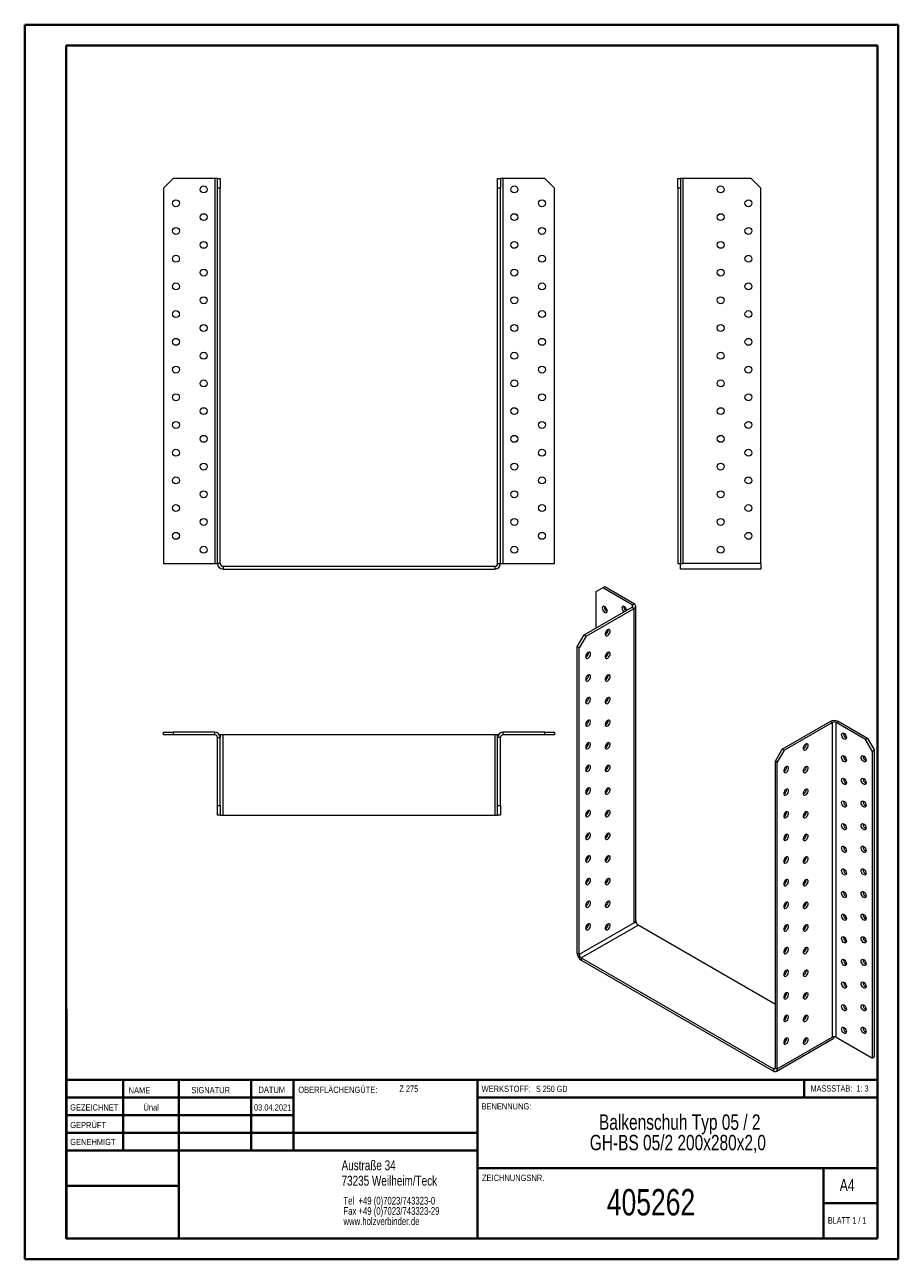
# Model space of a CAD drawing. Header units: millimetres. Extents: x 0 to 210, y 0 to 297.
import ezdxf

# ---------------------------------------------------------------- set-up
doc = ezdxf.new("R2010")
doc.units = ezdxf.units.MM
doc.styles.add('SLDTEXTSTYLE0', font='TXT', dxfattribs={"width": 0.75})
doc.styles.add('SLDTEXTSTYLE1', font='TXT', dxfattribs={"width": 0.681818})
doc.styles.add('SLDTEXTSTYLE2', font='TXT', dxfattribs={"width": 0.7})
doc.styles.add('SLDTEXTSTYLE3', font='TXT', dxfattribs={"width": 0.6875})

# ---------------------------------------------------------------- blocks, each defined once
blk = doc.blocks.new('SW_NOTE_0')
at = {"color": 0, "linetype": 'Continuous', "lineweight": 0, "char_height": 1.8521, "attachment_point": 1, "style": 'SLDTEXTSTYLE0'}
for s, insert in [('Tel  +49 (0)7023/743323-0', (0, 2.39)), ('Fax +49 (0)7023/743323-29', (0, -0.08)), ('www.holzverbinder.de', (0, -2.55))]:
    blk.add_mtext(s, dxfattribs=dict(at, insert=insert))
blk = doc.blocks.new('SW_NOTE_1')
at = {"color": 0, "linetype": 'Continuous', "lineweight": 0, "char_height": 3.7042, "attachment_point": 2, "style": 'SLDTEXTSTYLE0'}
for s, insert in [('Balkenschuh Typ 05 / 2', (26.74, 4.77)), ('GH-BS 05/2 200x280x2,0', (26.29, -0.16))]:
    blk.add_mtext(s, dxfattribs=dict(at, insert=insert))

msp = doc.modelspace()

# ---------------------------------------------------------------- linework, layer by layer
at = {"color": 7, "linetype": 'Continuous', "lineweight": 40}
for p, q in [((0.08, 0.21), (0.08, 297.21)), ((0.08, 297.21), (210.08, 297.21)), ((210.08, 0.21), (210.08, 297.21)), ((210.08, 292.21), (210.08, 297.21)), ((10.08, 292.21), (205.08, 292.21)), ((10.08, 5.21), (10.08, 292.21)), ((205.08, 5.21), (205.08, 292.21)), ((10.11, 60.37), (10.11, 5.12)), ((205.08, 43.37), (10.11, 43.37)), ((23.71, 43.37), (23.71, 26.37)), ((37.1, 43.37), (37.1, 5.12)), ((54.51, 43.37), (54.51, 26.37)), ((64.71, 26.37), (64.71, 43.37)), ((108.91, 43.37), (108.91, 5.12)), ((187.47, 39.12), (187.47, 43.37)), ((64.71, 39.1), (10.11, 39.1)), ((205.08, 39.12), (108.91, 39.12)), ((64.71, 34.87), (10.11, 34.87)), ((108.91, 30.62), (10.11, 30.62)), ((108.91, 26.37), (10.11, 26.37)), ((108.91, 22.12), (205.08, 22.12)), ((192.08, 5.21), (192.08, 22.21)), ((37.1, 17.87), (10.11, 17.87)), ((10.11, 13.71), (10.08, 13.71)), ((205.08, 13.71), (192.08, 13.71)), ((10.11, 9.46), (10.08, 9.46)), ((10.08, 5.21), (205.08, 5.21)), ((205.08, 5.21), (180.99, 5.21)), ((0.08, 0.21), (210.08, 0.21))]:
    msp.add_line(p, q, dxfattribs=at)
at = {"color": 7, "linetype": 'Continuous', "lineweight": 15}
for p, q in [((35.76, 260.25), (33.43, 257.92)), ((45.76, 260.25), (35.76, 260.25)), ((45.76, 260.25), (45.76, 167.59)), ((46.43, 260.25), (45.76, 260.25)), ((46.43, 260.25), (47.1, 260.25)), ((46.43, 257.92), (46.43, 260.25)), ((47.1, 260.25), (47.1, 257.92)), ((113.76, 260.25), (114.43, 260.25)), ((113.76, 257.92), (113.76, 260.25)), ((114.43, 260.25), (114.43, 257.92)), ((115.1, 260.25), (114.43, 260.25)), ((115.1, 167.59), (115.1, 260.25)), ((125.1, 260.25), (115.1, 260.25)), ((127.43, 257.92), (125.1, 260.25)), ((157.06, 260.25), (157.73, 260.25)), ((157.06, 257.92), (157.06, 260.25)), ((157.73, 260.25), (157.73, 257.92)), ((158.39, 260.25), (157.73, 260.25)), ((158.39, 167.59), (158.39, 260.25)), ((174.73, 260.25), (158.39, 260.25)), ((177.06, 257.92), (174.73, 260.25)), ((33.43, 257.92), (33.43, 167.59)), ((46.43, 167.59), (46.43, 257.92)), ((47.1, 257.92), (46.43, 257.92)), ((47.1, 167.59), (47.1, 257.92)), ((113.76, 167.59), (113.76, 257.92)), ((114.43, 257.92), (113.76, 257.92)), ((114.43, 167.59), (114.43, 257.92)), ((127.43, 167.59), (127.43, 257.92)), ((157.73, 257.92), (157.06, 257.92)), ((157.06, 257.92), (157.06, 167.59)), ((157.73, 257.92), (157.73, 167.59)), ((177.06, 167.59), (177.06, 257.92)), ((33.43, 167.59), (45.76, 167.59)), ((45.76, 167.59), (46.43, 167.59)), ((47.1, 167.59), (46.43, 167.59)), ((47.76, 166.92), (47.76, 166.25)), ((47.76, 166.92), (113.1, 166.92)), ((113.1, 166.92), (113.1, 166.25)), ((113.76, 167.59), (114.43, 167.59)), ((114.43, 167.59), (115.1, 167.59)), ((115.1, 167.59), (127.43, 167.59)), ((157.06, 167.59), (157.73, 167.59)), ((157.73, 167.59), (158.39, 167.59)), ((157.73, 166.25), (157.73, 167.59)), ((177.06, 167.59), (158.39, 167.59)), ((177.06, 167.59), (177.06, 166.25)), ((47.76, 166.25), (113.1, 166.25)), ((177.06, 166.25), (157.73, 166.25)), ((139.04, 161.71), (137.39, 160.76)), ((137.39, 160.76), (137.39, 152.05)), ((139.52, 161.98), (139.04, 161.71)), ((146.12, 157.63), (139.04, 161.71)), ((146.59, 157.9), (139.52, 161.98)), ((146.12, 157.63), (146.59, 157.9)), ((146.12, 157.63), (146.12, 157.08)), ((134.57, 150.42), (146.12, 157.08)), ((135.04, 150.14), (146.59, 156.81)), ((146.12, 157.08), (146.59, 156.81)), ((146.59, 81.15), (146.59, 156.81)), ((146.98, 81.69), (146.98, 157.36)), ((132.92, 147.56), (134.57, 150.42)), ((135.04, 150.14), (133.39, 147.29)), ((134.57, 150.42), (135.04, 150.14)), ((133.39, 147.29), (132.92, 147.56)), ((132.92, 73.8), (132.92, 147.56)), ((133.39, 73.53), (133.39, 147.29)), ((182.18, 122.93), (193.73, 129.6)), ((182.65, 122.66), (194.2, 129.33)), ((194.2, 129.33), (193.73, 129.6)), ((194.2, 129.33), (194.2, 53.66)), ((195.14, 129.33), (195.61, 129.6)), ((195.14, 53.66), (195.14, 129.33)), ((202.21, 125.24), (195.14, 129.33)), ((202.68, 125.52), (195.61, 129.6)), ((33.43, 126.37), (33.43, 127.04)), ((33.43, 127.04), (35.76, 127.04)), ((35.76, 126.37), (33.43, 126.37)), ((35.76, 127.04), (35.76, 126.37)), ((45.76, 127.04), (35.76, 127.04)), ((45.76, 126.37), (35.76, 126.37)), ((45.76, 126.37), (45.76, 127.04)), ((46.43, 125.71), (47.1, 125.71)), ((46.43, 109.37), (46.43, 125.71)), ((47.1, 126.37), (46.92, 126.37)), ((47.1, 126.37), (47.1, 125.71)), ((47.76, 126.37), (47.1, 126.37)), ((47.1, 109.37), (47.1, 125.71)), ((47.76, 107.04), (47.76, 126.37)), ((113.1, 126.37), (47.76, 126.37)), ((113.76, 126.37), (113.1, 126.37)), ((113.1, 126.37), (113.1, 107.04)), ((113.76, 126.37), (113.94, 126.37)), ((113.76, 125.71), (113.76, 126.37)), ((114.43, 125.71), (113.76, 125.71)), ((113.76, 109.37), (113.76, 125.71)), ((114.43, 109.37), (114.43, 125.71)), ((115.1, 126.37), (115.1, 127.04)), ((125.1, 127.04), (115.1, 127.04)), ((125.1, 126.37), (115.1, 126.37)), ((125.1, 126.37), (125.1, 127.04)), ((125.1, 127.04), (127.43, 127.04)), ((127.43, 126.37), (125.1, 126.37)), ((127.43, 127.04), (127.43, 126.37)), ((196.91, 126.67), (196.92, 126.79)), ((202.21, 125.24), (202.68, 125.52)), ((203.86, 122.39), (202.21, 125.24)), ((202.68, 125.52), (204.33, 122.66)), ((180.53, 120.07), (182.18, 122.93)), ((182.65, 122.66), (181, 119.8)), ((182.18, 122.93), (182.65, 122.66)), ((204.33, 122.66), (203.86, 122.39)), ((203.86, 48.62), (203.86, 122.39)), ((204.33, 48.9), (204.33, 122.66)), ((181, 119.8), (180.53, 120.07)), ((180.53, 46.31), (180.53, 120.07)), ((181, 46.04), (181, 119.8)), ((196.91, 121.23), (196.92, 121.35)), ((201.62, 121.23), (201.63, 121.35)), ((196.91, 115.78), (196.92, 115.9)), ((201.62, 115.79), (201.63, 115.9)), ((196.91, 110.34), (196.92, 110.46)), ((201.62, 110.34), (201.63, 110.46)), ((46.43, 109.37), (47.1, 109.37)), ((46.43, 107.04), (46.43, 109.37)), ((47.1, 107.04), (46.43, 107.04)), ((47.1, 109.37), (47.1, 107.04)), ((47.1, 107.04), (47.76, 107.04)), ((47.76, 107.04), (113.1, 107.04)), ((113.1, 107.04), (113.76, 107.04)), ((113.76, 109.37), (114.43, 109.37)), ((113.76, 107.04), (113.76, 109.37)), ((114.43, 107.04), (113.76, 107.04)), ((114.43, 109.37), (114.43, 107.04)), ((196.91, 104.9), (196.92, 105.02)), ((201.62, 104.9), (201.63, 105.02)), ((196.91, 99.45), (196.92, 99.57)), ((201.62, 99.45), (201.63, 99.57)), ((196.91, 94.01), (196.92, 94.13)), ((201.62, 94.01), (201.63, 94.13)), ((196.91, 88.57), (196.92, 88.69)), ((201.62, 88.57), (201.63, 88.69)), ((139.71, 85.66), (140.03, 85.47)), ((196.91, 83.12), (196.92, 83.24)), ((201.62, 83.12), (201.63, 83.24)), ((146.59, 81.15), (133.39, 73.53)), ((133.86, 72.71), (147.53, 80.6)), ((147.06, 81.42), (146.59, 81.15)), ((147.06, 81.42), (146.93, 81.49)), ((180.53, 61.55), (147.53, 80.6)), ((196.91, 77.68), (196.92, 77.8)), ((201.62, 77.68), (201.63, 77.8)), ((133.39, 73.53), (132.92, 73.8)), ((133.86, 72.71), (180.06, 46.04)), ((133.86, 72.71), (133.86, 72.16)), ((133.86, 72.16), (180.06, 45.5)), ((196.91, 72.24), (196.92, 72.35)), ((201.62, 72.24), (201.63, 72.36)), ((196.91, 66.79), (196.92, 66.91)), ((201.62, 66.79), (201.63, 66.91)), ((196.91, 61.35), (196.92, 61.47)), ((201.62, 61.35), (201.63, 61.47)), ((181, 46.04), (194.2, 53.66)), ((195.14, 53.66), (203.86, 48.62)), ((196.91, 55.9), (196.92, 56.02)), ((201.62, 55.91), (201.63, 56.02)), ((180.72, 45.43), (194.39, 53.32)), ((204.33, 48.9), (203.86, 48.62)), ((180.53, 46.31), (180.06, 46.04)), ((180.06, 46.04), (180.06, 45.5)), ((180.53, 46.31), (181, 46.04))]:
    msp.add_line(p, q, dxfattribs=at)
at = {"color": 7, "linetype": 'Continuous', "lineweight": 0}
for p, q in [((64.71, 39.12), (10.11, 39.12)), ((23.71, 5.21), (23.71, 5.12)), ((54.51, 5.21), (54.51, 5.12))]:
    msp.add_line(p, q, dxfattribs=at)
at = {"color": 7, "linetype": 'Continuous', "lineweight": 15, "flags": 128}
for points in [[(140.11, 156.2), (140.07, 156.45), (139.97, 156.72), (139.81, 156.96), (139.62, 157.15), (139.41, 157.27), (139.22, 157.3), (139.06, 157.24), (138.96, 157.09), (138.93, 156.88), (138.96, 156.63), (139.06, 156.36), (139.22, 156.12), (139.41, 155.93), (139.62, 155.81), (139.81, 155.78), (139.97, 155.84), (140.07, 155.99), (140.11, 156.2)], [(144.81, 156.33), (144.78, 156.45), (144.68, 156.72), (144.52, 156.96), (144.33, 157.15), (144.13, 157.27), (143.94, 157.3), (143.78, 157.24), (143.68, 157.09), (143.64, 156.88), (143.68, 156.63), (143.78, 156.36), (143.94, 156.12), (144.12, 155.93)], [(140.22, 151.64), (140.02, 151.48), (139.84, 151.26), (139.71, 151.01), (139.64, 150.74), (139.64, 150.51), (139.71, 150.33), (139.84, 150.22), (140.02, 150.2), (140.22, 150.28), (140.42, 150.44), (140.6, 150.66), (140.73, 150.91), (140.8, 151.18), (140.8, 151.41), (140.73, 151.59), (140.6, 151.7), (140.42, 151.72), (140.22, 151.64)], [(135.51, 146.2), (135.31, 146.04), (135.13, 145.82), (135, 145.56), (134.93, 145.3), (134.93, 145.06), (135, 144.88), (135.13, 144.78), (135.31, 144.76), (135.51, 144.84), (135.71, 144.99), (135.89, 145.21), (136.02, 145.47), (136.09, 145.73), (136.09, 145.97), (136.02, 146.15), (135.89, 146.26), (135.71, 146.27), (135.51, 146.2)], [(140.22, 146.2), (140.02, 146.04), (139.84, 145.82), (139.71, 145.56), (139.64, 145.3), (139.64, 145.06), (139.71, 144.88), (139.84, 144.78), (140.02, 144.76), (140.22, 144.84), (140.42, 144.99), (140.6, 145.21), (140.73, 145.47), (140.8, 145.73), (140.8, 145.97), (140.73, 146.15), (140.6, 146.26), (140.42, 146.27), (140.22, 146.2)], [(135.51, 140.75), (135.31, 140.6), (135.13, 140.38), (135, 140.12), (134.93, 139.86), (134.93, 139.62), (135, 139.44), (135.13, 139.33), (135.31, 139.32), (135.51, 139.39), (135.71, 139.55), (135.89, 139.77), (136.02, 140.03), (136.09, 140.29), (136.09, 140.53), (136.02, 140.71), (135.89, 140.81), (135.71, 140.83), (135.51, 140.75)], [(140.22, 140.75), (140.02, 140.6), (139.84, 140.38), (139.71, 140.12), (139.64, 139.86), (139.64, 139.62), (139.71, 139.44), (139.84, 139.33), (140.02, 139.32), (140.22, 139.39), (140.42, 139.55), (140.6, 139.77), (140.73, 140.03), (140.8, 140.29), (140.8, 140.53), (140.73, 140.71), (140.6, 140.81), (140.42, 140.83), (140.22, 140.75)], [(135.51, 135.31), (135.31, 135.15), (135.13, 134.93), (135, 134.68), (134.93, 134.41), (134.93, 134.18), (135, 133.99), (135.13, 133.89), (135.31, 133.87), (135.51, 133.95), (135.71, 134.11), (135.89, 134.33), (136.02, 134.58), (136.09, 134.85), (136.09, 135.08), (136.02, 135.26), (135.89, 135.37), (135.71, 135.39), (135.51, 135.31)], [(140.22, 135.31), (140.02, 135.15), (139.84, 134.93), (139.71, 134.67), (139.64, 134.41), (139.64, 134.18), (139.71, 133.99), (139.84, 133.89), (140.02, 133.87), (140.22, 133.95), (140.42, 134.11), (140.6, 134.33), (140.73, 134.58), (140.8, 134.85), (140.8, 135.08), (140.73, 135.26), (140.6, 135.37), (140.42, 135.38), (140.22, 135.31)], [(135.51, 129.87), (135.31, 129.71), (135.13, 129.49), (135, 129.23), (134.93, 128.97), (134.93, 128.73), (135, 128.55), (135.13, 128.45), (135.31, 128.43), (135.51, 128.51), (135.71, 128.66), (135.89, 128.88), (136.02, 129.14), (136.09, 129.4), (136.09, 129.64), (136.02, 129.82), (135.89, 129.93), (135.71, 129.94), (135.51, 129.87)], [(140.22, 129.87), (140.02, 129.71), (139.84, 129.49), (139.71, 129.23), (139.64, 128.97), (139.64, 128.73), (139.71, 128.55), (139.84, 128.45), (140.02, 128.43), (140.22, 128.51), (140.42, 128.66), (140.6, 128.88), (140.73, 129.14), (140.8, 129.4), (140.8, 129.64), (140.73, 129.82), (140.6, 129.93), (140.42, 129.94), (140.22, 129.87)], [(196.44, 126.4), (196.47, 126.61), (196.58, 126.76), (196.73, 126.82), (196.93, 126.79), (197.13, 126.67), (197.32, 126.48), (197.48, 126.24), (197.58, 125.97), (197.62, 125.72), (197.58, 125.51), (197.48, 125.36), (197.32, 125.3), (197.13, 125.33), (196.93, 125.45), (196.73, 125.64), (196.58, 125.88), (196.47, 126.15), (196.44, 126.4)], [(135.51, 124.42), (135.31, 124.27), (135.13, 124.04), (135, 123.79), (134.93, 123.53), (134.93, 123.29), (135, 123.11), (135.13, 123), (135.31, 122.99), (135.51, 123.06), (135.71, 123.22), (135.89, 123.44), (136.02, 123.7), (136.09, 123.96), (136.09, 124.2), (136.02, 124.38), (135.89, 124.48), (135.71, 124.5), (135.51, 124.42)], [(140.22, 124.42), (140.02, 124.26), (139.84, 124.04), (139.71, 123.79), (139.64, 123.53), (139.64, 123.29), (139.71, 123.11), (139.84, 123), (140.02, 122.99), (140.22, 123.06), (140.42, 123.22), (140.6, 123.44), (140.73, 123.7), (140.8, 123.96), (140.8, 124.2), (140.73, 124.38), (140.6, 124.48), (140.42, 124.5), (140.22, 124.42)], [(187.84, 124.15), (187.63, 124), (187.46, 123.78), (187.32, 123.52), (187.25, 123.26), (187.25, 123.02), (187.32, 122.84), (187.46, 122.73), (187.63, 122.72), (187.84, 122.79), (188.04, 122.95), (188.21, 123.17), (188.35, 123.43), (188.42, 123.69), (188.42, 123.93), (188.35, 124.11), (188.21, 124.21), (188.04, 124.23), (187.84, 124.15)], [(135.51, 118.98), (135.31, 118.82), (135.13, 118.6), (135, 118.34), (134.93, 118.08), (134.93, 117.85), (135, 117.66), (135.13, 117.56), (135.31, 117.54), (135.51, 117.62), (135.71, 117.78), (135.89, 118), (136.02, 118.25), (136.09, 118.52), (136.09, 118.75), (136.02, 118.93), (135.89, 119.04), (135.71, 119.05), (135.51, 118.98)], [(140.22, 118.98), (140.02, 118.82), (139.84, 118.6), (139.71, 118.34), (139.64, 118.08), (139.64, 117.85), (139.71, 117.66), (139.84, 117.56), (140.02, 117.54), (140.22, 117.62), (140.42, 117.78), (140.6, 118), (140.73, 118.25), (140.8, 118.52), (140.8, 118.75), (140.73, 118.93), (140.6, 119.04), (140.42, 119.05), (140.22, 118.98)], [(196.44, 120.96), (196.47, 121.17), (196.58, 121.31), (196.73, 121.38), (196.93, 121.35), (197.13, 121.23), (197.32, 121.04), (197.48, 120.79), (197.58, 120.53), (197.62, 120.28), (197.58, 120.06), (197.48, 119.92), (197.32, 119.86), (197.13, 119.89), (196.93, 120), (196.73, 120.2), (196.58, 120.44), (196.47, 120.7), (196.44, 120.96)], [(201.15, 120.96), (201.19, 121.17), (201.29, 121.31), (201.45, 121.38), (201.64, 121.35), (201.84, 121.23), (202.04, 121.04), (202.19, 120.79), (202.3, 120.53), (202.33, 120.28), (202.3, 120.06), (202.19, 119.92), (202.04, 119.86), (201.84, 119.89), (201.64, 120.01), (201.45, 120.2), (201.29, 120.44), (201.19, 120.7), (201.15, 120.96)], [(183.12, 118.71), (182.92, 118.55), (182.74, 118.33), (182.61, 118.08), (182.54, 117.81), (182.54, 117.58), (182.61, 117.4), (182.74, 117.29), (182.92, 117.28), (183.12, 117.35), (183.32, 117.51), (183.5, 117.73), (183.63, 117.99), (183.7, 118.25), (183.7, 118.48), (183.63, 118.67), (183.5, 118.77), (183.32, 118.79), (183.12, 118.71)], [(187.84, 118.71), (187.63, 118.55), (187.46, 118.33), (187.32, 118.08), (187.25, 117.81), (187.25, 117.58), (187.32, 117.4), (187.46, 117.29), (187.63, 117.27), (187.84, 117.35), (188.04, 117.51), (188.21, 117.73), (188.35, 117.98), (188.42, 118.25), (188.42, 118.48), (188.35, 118.67), (188.21, 118.77), (188.04, 118.79), (187.84, 118.71)], [(196.44, 115.51), (196.47, 115.72), (196.58, 115.87), (196.73, 115.93), (196.93, 115.9), (197.13, 115.78), (197.32, 115.59), (197.48, 115.35), (197.58, 115.09), (197.62, 114.83), (197.58, 114.62), (197.48, 114.47), (197.32, 114.41), (197.13, 114.44), (196.93, 114.56), (196.73, 114.75), (196.58, 115), (196.47, 115.26), (196.44, 115.51)], [(201.15, 115.51), (201.19, 115.73), (201.29, 115.87), (201.45, 115.93), (201.64, 115.9), (201.84, 115.78), (202.04, 115.59), (202.19, 115.35), (202.3, 115.09), (202.33, 114.83), (202.3, 114.62), (202.19, 114.47), (202.04, 114.41), (201.84, 114.44), (201.64, 114.56), (201.45, 114.75), (201.29, 115), (201.19, 115.26), (201.15, 115.51)], [(135.51, 113.54), (135.31, 113.38), (135.13, 113.16), (135, 112.9), (134.93, 112.64), (134.93, 112.4), (135, 112.22), (135.13, 112.12), (135.31, 112.1), (135.51, 112.17), (135.71, 112.33), (135.89, 112.55), (136.02, 112.81), (136.09, 113.07), (136.09, 113.31), (136.02, 113.49), (135.89, 113.6), (135.71, 113.61), (135.51, 113.54)], [(140.22, 113.54), (140.02, 113.38), (139.84, 113.16), (139.71, 112.9), (139.64, 112.64), (139.64, 112.4), (139.71, 112.22), (139.84, 112.11), (140.02, 112.1), (140.22, 112.17), (140.42, 112.33), (140.6, 112.55), (140.73, 112.81), (140.8, 113.07), (140.8, 113.31), (140.73, 113.49), (140.6, 113.59), (140.42, 113.61), (140.22, 113.54)], [(183.12, 113.27), (182.92, 113.11), (182.74, 112.89), (182.61, 112.63), (182.54, 112.37), (182.54, 112.13), (182.61, 111.95), (182.74, 111.85), (182.92, 111.83), (183.12, 111.91), (183.32, 112.06), (183.5, 112.28), (183.63, 112.54), (183.7, 112.8), (183.7, 113.04), (183.63, 113.22), (183.5, 113.33), (183.32, 113.34), (183.12, 113.27)], [(187.84, 113.27), (187.63, 113.11), (187.46, 112.89), (187.32, 112.63), (187.25, 112.37), (187.25, 112.13), (187.32, 111.95), (187.46, 111.85), (187.63, 111.83), (187.84, 111.91), (188.04, 112.06), (188.21, 112.28), (188.35, 112.54), (188.42, 112.8), (188.42, 113.04), (188.35, 113.22), (188.21, 113.33), (188.04, 113.34), (187.84, 113.27)], [(196.44, 110.07), (196.47, 110.28), (196.58, 110.43), (196.73, 110.49), (196.93, 110.46), (197.13, 110.34), (197.32, 110.15), (197.48, 109.91), (197.58, 109.64), (197.62, 109.39), (197.58, 109.18), (197.48, 109.03), (197.32, 108.97), (197.13, 109), (196.93, 109.12), (196.73, 109.31), (196.58, 109.55), (196.47, 109.82), (196.44, 110.07)], [(201.15, 110.07), (201.19, 110.28), (201.29, 110.43), (201.45, 110.49), (201.64, 110.46), (201.84, 110.34), (202.04, 110.15), (202.19, 109.91), (202.3, 109.64), (202.33, 109.39), (202.3, 109.18), (202.19, 109.03), (202.04, 108.97), (201.84, 109), (201.64, 109.12), (201.45, 109.31), (201.29, 109.55), (201.19, 109.82), (201.15, 110.07)], [(135.51, 108.09), (135.31, 107.93), (135.13, 107.71), (135, 107.46), (134.93, 107.19), (134.93, 106.96), (135, 106.78), (135.13, 106.67), (135.31, 106.66), (135.51, 106.73), (135.71, 106.89), (135.89, 107.11), (136.02, 107.37), (136.09, 107.63), (136.09, 107.86), (136.02, 108.05), (135.89, 108.15), (135.71, 108.17), (135.51, 108.09)], [(140.22, 108.09), (140.02, 107.93), (139.84, 107.71), (139.71, 107.46), (139.64, 107.19), (139.64, 106.96), (139.71, 106.78), (139.84, 106.67), (140.02, 106.66), (140.22, 106.73), (140.42, 106.89), (140.6, 107.11), (140.73, 107.37), (140.8, 107.63), (140.8, 107.86), (140.73, 108.05), (140.6, 108.15), (140.42, 108.17), (140.22, 108.09)], [(183.12, 107.82), (182.92, 107.67), (182.74, 107.45), (182.61, 107.19), (182.54, 106.93), (182.54, 106.69), (182.61, 106.51), (182.74, 106.4), (182.92, 106.39), (183.12, 106.46), (183.32, 106.62), (183.5, 106.84), (183.63, 107.1), (183.7, 107.36), (183.7, 107.6), (183.63, 107.78), (183.5, 107.88), (183.32, 107.9), (183.12, 107.82)], [(187.84, 107.82), (187.63, 107.67), (187.46, 107.45), (187.32, 107.19), (187.25, 106.93), (187.25, 106.69), (187.32, 106.51), (187.46, 106.4), (187.63, 106.39), (187.84, 106.46), (188.04, 106.62), (188.21, 106.84), (188.35, 107.1), (188.42, 107.36), (188.42, 107.6), (188.35, 107.78), (188.21, 107.88), (188.04, 107.9), (187.84, 107.82)], [(196.44, 104.63), (196.47, 104.84), (196.58, 104.98), (196.73, 105.04), (196.93, 105.01), (197.13, 104.9), (197.32, 104.7), (197.48, 104.46), (197.58, 104.2), (197.62, 103.94), (197.58, 103.73), (197.48, 103.59), (197.32, 103.53), (197.13, 103.56), (196.93, 103.67), (196.73, 103.87), (196.58, 104.11), (196.47, 104.37), (196.44, 104.63)], [(201.15, 104.63), (201.19, 104.84), (201.29, 104.98), (201.45, 105.04), (201.64, 105.01), (201.84, 104.9), (202.04, 104.7), (202.19, 104.46), (202.3, 104.2), (202.33, 103.95), (202.3, 103.73), (202.19, 103.59), (202.04, 103.53), (201.84, 103.56), (201.64, 103.67), (201.45, 103.87), (201.29, 104.11), (201.19, 104.37), (201.15, 104.63)], [(135.51, 102.65), (135.31, 102.49), (135.13, 102.27), (135, 102.01), (134.93, 101.75), (134.93, 101.51), (135, 101.33), (135.13, 101.23), (135.31, 101.21), (135.51, 101.29), (135.71, 101.44), (135.89, 101.67), (136.02, 101.92), (136.09, 102.18), (136.09, 102.42), (136.02, 102.6), (135.89, 102.71), (135.71, 102.72), (135.51, 102.65)], [(140.22, 102.65), (140.02, 102.49), (139.84, 102.27), (139.71, 102.01), (139.64, 101.75), (139.64, 101.51), (139.71, 101.33), (139.84, 101.23), (140.02, 101.21), (140.22, 101.29), (140.42, 101.44), (140.6, 101.66), (140.73, 101.92), (140.8, 102.18), (140.8, 102.42), (140.73, 102.6), (140.6, 102.71), (140.42, 102.72), (140.22, 102.65)], [(183.12, 102.38), (182.92, 102.22), (182.74, 102), (182.61, 101.75), (182.54, 101.48), (182.54, 101.25), (182.61, 101.07), (182.74, 100.96), (182.92, 100.94), (183.12, 101.02), (183.32, 101.18), (183.5, 101.4), (183.63, 101.65), (183.7, 101.92), (183.7, 102.15), (183.63, 102.34), (183.5, 102.44), (183.32, 102.46), (183.12, 102.38)], [(187.84, 102.38), (187.63, 102.22), (187.46, 102), (187.32, 101.75), (187.25, 101.48), (187.25, 101.25), (187.32, 101.06), (187.46, 100.96), (187.63, 100.94), (187.84, 101.02), (188.04, 101.18), (188.21, 101.4), (188.35, 101.65), (188.42, 101.92), (188.42, 102.15), (188.35, 102.33), (188.21, 102.44), (188.04, 102.46), (187.84, 102.38)], [(196.44, 99.18), (196.47, 99.39), (196.58, 99.54), (196.73, 99.6), (196.93, 99.57), (197.13, 99.45), (197.32, 99.26), (197.48, 99.02), (197.58, 98.75), (197.62, 98.5), (197.58, 98.29), (197.48, 98.14), (197.32, 98.08), (197.13, 98.11), (196.93, 98.23), (196.73, 98.42), (196.58, 98.66), (196.47, 98.93), (196.44, 99.18)], [(201.15, 99.18), (201.19, 99.39), (201.29, 99.54), (201.45, 99.6), (201.64, 99.57), (201.84, 99.45), (202.04, 99.26), (202.19, 99.02), (202.3, 98.75), (202.33, 98.5), (202.3, 98.29), (202.19, 98.14), (202.04, 98.08), (201.84, 98.11), (201.64, 98.23), (201.45, 98.42), (201.29, 98.67), (201.19, 98.93), (201.15, 99.18)], [(135.51, 97.2), (135.31, 97.05), (135.13, 96.83), (135, 96.57), (134.93, 96.31), (134.93, 96.07), (135, 95.89), (135.13, 95.78), (135.31, 95.77), (135.51, 95.84), (135.71, 96), (135.89, 96.22), (136.02, 96.48), (136.09, 96.74), (136.09, 96.98), (136.02, 97.16), (135.89, 97.26), (135.71, 97.28), (135.51, 97.2)], [(140.22, 97.2), (140.02, 97.05), (139.84, 96.83), (139.71, 96.57), (139.64, 96.31), (139.64, 96.07), (139.71, 95.89), (139.84, 95.78), (140.02, 95.77), (140.22, 95.84), (140.42, 96), (140.6, 96.22), (140.73, 96.48), (140.8, 96.74), (140.8, 96.98), (140.73, 97.16), (140.6, 97.26), (140.42, 97.28), (140.22, 97.2)], [(183.12, 96.94), (182.92, 96.78), (182.74, 96.56), (182.61, 96.3), (182.54, 96.04), (182.54, 95.8), (182.61, 95.62), (182.74, 95.52), (182.92, 95.5), (183.12, 95.58), (183.32, 95.73), (183.5, 95.95), (183.63, 96.21), (183.7, 96.47), (183.7, 96.71), (183.63, 96.89), (183.5, 97), (183.32, 97.01), (183.12, 96.94)], [(187.84, 96.94), (187.63, 96.78), (187.46, 96.56), (187.32, 96.3), (187.25, 96.04), (187.25, 95.8), (187.32, 95.62), (187.46, 95.52), (187.63, 95.5), (187.84, 95.58), (188.04, 95.73), (188.21, 95.95), (188.35, 96.21), (188.42, 96.47), (188.42, 96.71), (188.35, 96.89), (188.21, 97), (188.04, 97.01), (187.84, 96.94)], [(196.44, 93.74), (196.47, 93.95), (196.58, 94.1), (196.73, 94.16), (196.93, 94.13), (197.13, 94.01), (197.32, 93.82), (197.48, 93.57), (197.58, 93.31), (197.62, 93.06), (197.58, 92.85), (197.48, 92.7), (197.32, 92.64), (197.13, 92.67), (196.93, 92.79), (196.73, 92.98), (196.58, 93.22), (196.47, 93.48), (196.44, 93.74)], [(201.15, 93.74), (201.19, 93.95), (201.29, 94.1), (201.45, 94.16), (201.64, 94.13), (201.84, 94.01), (202.04, 93.82), (202.19, 93.58), (202.3, 93.31), (202.33, 93.06), (202.3, 92.85), (202.19, 92.7), (202.04, 92.64), (201.84, 92.67), (201.64, 92.79), (201.45, 92.98), (201.29, 93.22), (201.19, 93.49), (201.15, 93.74)], [(135.51, 91.76), (135.31, 91.6), (135.13, 91.38), (135, 91.13), (134.93, 90.86), (134.93, 90.63), (135, 90.45), (135.13, 90.34), (135.31, 90.32), (135.51, 90.4), (135.71, 90.56), (135.89, 90.78), (136.02, 91.04), (136.09, 91.3), (136.09, 91.53), (136.02, 91.72), (135.89, 91.82), (135.71, 91.84), (135.51, 91.76)], [(140.22, 91.76), (140.02, 91.6), (139.84, 91.38), (139.71, 91.13), (139.64, 90.86), (139.64, 90.63), (139.71, 90.45), (139.84, 90.34), (140.02, 90.32), (140.22, 90.4), (140.42, 90.56), (140.6, 90.78), (140.73, 91.03), (140.8, 91.3), (140.8, 91.53), (140.73, 91.72), (140.6, 91.82), (140.42, 91.84), (140.22, 91.76)], [(183.12, 91.49), (182.92, 91.34), (182.74, 91.12), (182.61, 90.86), (182.54, 90.6), (182.54, 90.36), (182.61, 90.18), (182.74, 90.07), (182.92, 90.06), (183.12, 90.13), (183.32, 90.29), (183.5, 90.51), (183.63, 90.77), (183.7, 91.03), (183.7, 91.27), (183.63, 91.45), (183.5, 91.55), (183.32, 91.57), (183.12, 91.49)], [(187.84, 91.49), (187.63, 91.34), (187.46, 91.12), (187.32, 90.86), (187.25, 90.6), (187.25, 90.36), (187.32, 90.18), (187.46, 90.07), (187.63, 90.06), (187.84, 90.13), (188.04, 90.29), (188.21, 90.51), (188.35, 90.77), (188.42, 91.03), (188.42, 91.27), (188.35, 91.45), (188.21, 91.55), (188.04, 91.57), (187.84, 91.49)], [(135.51, 86.32), (135.31, 86.16), (135.13, 85.94), (135, 85.68), (134.93, 85.42), (134.93, 85.18), (135, 85), (135.13, 84.9), (135.31, 84.88), (135.51, 84.96), (135.71, 85.11), (135.89, 85.33), (136.02, 85.59), (136.09, 85.85), (136.09, 86.09), (136.02, 86.27), (135.89, 86.38), (135.71, 86.39), (135.51, 86.32)], [(140.22, 86.32), (140.02, 86.16), (139.84, 85.94), (139.71, 85.68), (139.64, 85.42), (139.64, 85.18), (139.71, 85), (139.84, 84.9), (140.02, 84.88), (140.22, 84.96), (140.42, 85.11), (140.6, 85.33), (140.73, 85.59), (140.8, 85.85), (140.8, 86.09), (140.73, 86.27), (140.6, 86.38), (140.42, 86.39), (140.22, 86.32)], [(196.44, 88.29), (196.47, 88.51), (196.58, 88.65), (196.73, 88.71), (196.93, 88.68), (197.13, 88.57), (197.32, 88.37), (197.48, 88.13), (197.58, 87.87), (197.62, 87.61), (197.58, 87.4), (197.48, 87.26), (197.32, 87.19), (197.13, 87.23), (196.93, 87.34), (196.73, 87.54), (196.58, 87.78), (196.47, 88.04), (196.44, 88.29)], [(201.15, 88.29), (201.19, 88.51), (201.29, 88.65), (201.45, 88.71), (201.64, 88.68), (201.84, 88.57), (202.04, 88.37), (202.19, 88.13), (202.3, 87.87), (202.33, 87.61), (202.3, 87.4), (202.19, 87.26), (202.04, 87.2), (201.84, 87.23), (201.64, 87.34), (201.45, 87.54), (201.29, 87.78), (201.19, 88.04), (201.15, 88.29)], [(183.12, 86.05), (182.92, 85.89), (182.74, 85.67), (182.61, 85.42), (182.54, 85.15), (182.54, 84.92), (182.61, 84.73), (182.74, 84.63), (182.92, 84.61), (183.12, 84.69), (183.32, 84.85), (183.5, 85.07), (183.63, 85.32), (183.7, 85.59), (183.7, 85.82), (183.63, 86), (183.5, 86.11), (183.32, 86.13), (183.12, 86.05)], [(187.84, 86.05), (187.63, 85.89), (187.46, 85.67), (187.32, 85.41), (187.25, 85.15), (187.25, 84.92), (187.32, 84.73), (187.46, 84.63), (187.63, 84.61), (187.84, 84.69), (188.04, 84.85), (188.21, 85.07), (188.35, 85.32), (188.42, 85.59), (188.42, 85.82), (188.35, 86), (188.21, 86.11), (188.04, 86.12), (187.84, 86.05)], [(196.44, 82.85), (196.47, 83.06), (196.58, 83.21), (196.73, 83.27), (196.93, 83.24), (197.13, 83.12), (197.32, 82.93), (197.48, 82.69), (197.58, 82.42), (197.62, 82.17), (197.58, 81.96), (197.48, 81.81), (197.32, 81.75), (197.13, 81.78), (196.93, 81.9), (196.73, 82.09), (196.58, 82.33), (196.47, 82.6), (196.44, 82.85)], [(201.15, 82.85), (201.19, 83.06), (201.29, 83.21), (201.45, 83.27), (201.64, 83.24), (201.84, 83.12), (202.04, 82.93), (202.19, 82.69), (202.3, 82.42), (202.33, 82.17), (202.3, 81.96), (202.19, 81.81), (202.04, 81.75), (201.84, 81.78), (201.64, 81.9), (201.45, 82.09), (201.29, 82.33), (201.19, 82.6), (201.15, 82.85)], [(135.51, 80.87), (135.31, 80.72), (135.13, 80.5), (135, 80.24), (134.93, 79.98), (134.93, 79.74), (135, 79.56), (135.13, 79.45), (135.31, 79.44), (135.51, 79.51), (135.71, 79.67), (135.89, 79.89), (136.02, 80.15), (136.09, 80.41), (136.09, 80.65), (136.02, 80.83), (135.89, 80.93), (135.71, 80.95), (135.51, 80.87)], [(140.22, 80.87), (140.02, 80.72), (139.84, 80.5), (139.71, 80.24), (139.64, 79.98), (139.64, 79.74), (139.71, 79.56), (139.84, 79.45), (140.02, 79.44), (140.22, 79.51), (140.42, 79.67), (140.6, 79.89), (140.73, 80.15), (140.8, 80.41), (140.8, 80.65), (140.73, 80.83), (140.6, 80.93), (140.42, 80.95), (140.22, 80.87)], [(146.98, 81.69), (146.97, 81.59), (146.93, 81.49)], [(183.12, 80.61), (182.92, 80.45), (182.74, 80.23), (182.61, 79.97), (182.54, 79.71), (182.54, 79.47), (182.61, 79.29), (182.74, 79.19), (182.92, 79.17), (183.12, 79.25), (183.32, 79.4), (183.5, 79.62), (183.63, 79.88), (183.7, 80.14), (183.7, 80.38), (183.63, 80.56), (183.5, 80.67), (183.32, 80.68), (183.12, 80.61)], [(187.84, 80.61), (187.63, 80.45), (187.46, 80.23), (187.32, 79.97), (187.25, 79.71), (187.25, 79.47), (187.32, 79.29), (187.46, 79.19), (187.63, 79.17), (187.84, 79.24), (188.04, 79.4), (188.21, 79.62), (188.35, 79.88), (188.42, 80.14), (188.42, 80.38), (188.35, 80.56), (188.21, 80.67), (188.04, 80.68), (187.84, 80.61)], [(196.44, 77.41), (196.47, 77.62), (196.58, 77.77), (196.73, 77.83), (196.93, 77.8), (197.13, 77.68), (197.32, 77.49), (197.48, 77.24), (197.58, 76.98), (197.62, 76.73), (197.58, 76.51), (197.48, 76.37), (197.32, 76.31), (197.13, 76.34), (196.93, 76.46), (196.73, 76.65), (196.58, 76.89), (196.47, 77.15), (196.44, 77.41)], [(201.15, 77.41), (201.19, 77.62), (201.29, 77.77), (201.45, 77.83), (201.64, 77.8), (201.84, 77.68), (202.04, 77.49), (202.19, 77.24), (202.3, 76.98), (202.33, 76.73), (202.3, 76.52), (202.19, 76.37), (202.04, 76.31), (201.84, 76.34), (201.64, 76.46), (201.45, 76.65), (201.29, 76.89), (201.19, 77.15), (201.15, 77.41)], [(183.12, 75.16), (182.92, 75.01), (182.74, 74.78), (182.61, 74.53), (182.54, 74.27), (182.54, 74.03), (182.61, 73.85), (182.74, 73.74), (182.92, 73.73), (183.12, 73.8), (183.32, 73.96), (183.5, 74.18), (183.63, 74.44), (183.7, 74.7), (183.7, 74.94), (183.63, 75.12), (183.5, 75.22), (183.32, 75.24), (183.12, 75.16)], [(187.84, 75.16), (187.63, 75), (187.46, 74.78), (187.32, 74.53), (187.25, 74.26), (187.25, 74.03), (187.32, 73.85), (187.46, 73.74), (187.63, 73.73), (187.84, 73.8), (188.04, 73.96), (188.21, 74.18), (188.35, 74.44), (188.42, 74.7), (188.42, 74.93), (188.35, 75.12), (188.21, 75.22), (188.04, 75.24), (187.84, 75.16)], [(196.44, 71.96), (196.47, 72.18), (196.58, 72.32), (196.73, 72.38), (196.93, 72.35), (197.13, 72.23), (197.32, 72.04), (197.48, 71.8), (197.58, 71.54), (197.62, 71.28), (197.58, 71.07), (197.48, 70.93), (197.32, 70.86), (197.13, 70.89), (196.93, 71.01), (196.73, 71.2), (196.58, 71.45), (196.47, 71.71), (196.44, 71.96)], [(201.15, 71.96), (201.19, 72.18), (201.29, 72.32), (201.45, 72.38), (201.64, 72.35), (201.84, 72.23), (202.04, 72.04), (202.19, 71.8), (202.3, 71.54), (202.33, 71.28), (202.3, 71.07), (202.19, 70.93), (202.04, 70.86), (201.84, 70.89), (201.64, 71.01), (201.45, 71.2), (201.29, 71.45), (201.19, 71.71), (201.15, 71.96)], [(183.12, 69.72), (182.92, 69.56), (182.74, 69.34), (182.61, 69.08), (182.54, 68.82), (182.54, 68.59), (182.61, 68.4), (182.74, 68.3), (182.92, 68.28), (183.12, 68.36), (183.32, 68.52), (183.5, 68.74), (183.63, 68.99), (183.7, 69.26), (183.7, 69.49), (183.63, 69.67), (183.5, 69.78), (183.32, 69.79), (183.12, 69.72)], [(187.84, 69.72), (187.63, 69.56), (187.46, 69.34), (187.32, 69.08), (187.25, 68.82), (187.25, 68.58), (187.32, 68.4), (187.46, 68.3), (187.63, 68.28), (187.84, 68.36), (188.04, 68.52), (188.21, 68.74), (188.35, 68.99), (188.42, 69.25), (188.42, 69.49), (188.35, 69.67), (188.21, 69.78), (188.04, 69.79), (187.84, 69.72)], [(196.44, 66.52), (196.47, 66.73), (196.58, 66.88), (196.73, 66.94), (196.93, 66.91), (197.13, 66.79), (197.32, 66.6), (197.48, 66.36), (197.58, 66.09), (197.62, 65.84), (197.58, 65.63), (197.48, 65.48), (197.32, 65.42), (197.13, 65.45), (196.93, 65.57), (196.73, 65.76), (196.58, 66), (196.47, 66.27), (196.44, 66.52)], [(201.15, 66.52), (201.19, 66.73), (201.29, 66.88), (201.45, 66.94), (201.64, 66.91), (201.84, 66.79), (202.04, 66.6), (202.19, 66.36), (202.3, 66.09), (202.33, 65.84), (202.3, 65.63), (202.19, 65.48), (202.04, 65.42), (201.84, 65.45), (201.64, 65.57), (201.45, 65.76), (201.29, 66), (201.19, 66.27), (201.15, 66.52)], [(183.12, 64.28), (182.92, 64.12), (182.74, 63.9), (182.61, 63.64), (182.54, 63.38), (182.54, 63.14), (182.61, 62.96), (182.74, 62.86), (182.92, 62.84), (183.12, 62.91), (183.32, 63.07), (183.5, 63.29), (183.63, 63.55), (183.7, 63.81), (183.7, 64.05), (183.63, 64.23), (183.5, 64.33), (183.32, 64.35), (183.12, 64.28)], [(187.84, 64.27), (187.63, 64.12), (187.46, 63.9), (187.32, 63.64), (187.25, 63.38), (187.25, 63.14), (187.32, 62.96), (187.46, 62.85), (187.63, 62.84), (187.84, 62.91), (188.04, 63.07), (188.21, 63.29), (188.35, 63.55), (188.42, 63.81), (188.42, 64.05), (188.35, 64.23), (188.21, 64.33), (188.04, 64.35), (187.84, 64.27)], [(196.44, 61.08), (196.47, 61.29), (196.58, 61.43), (196.73, 61.5), (196.93, 61.47), (197.13, 61.35), (197.32, 61.16), (197.48, 60.91), (197.58, 60.65), (197.62, 60.4), (197.58, 60.18), (197.48, 60.04), (197.32, 59.98), (197.13, 60.01), (196.93, 60.13), (196.73, 60.32), (196.58, 60.56), (196.47, 60.82), (196.44, 61.08)], [(201.15, 61.08), (201.19, 61.29), (201.29, 61.43), (201.45, 61.5), (201.64, 61.47), (201.84, 61.35), (202.04, 61.16), (202.19, 60.91), (202.3, 60.65), (202.33, 60.4), (202.3, 60.18), (202.19, 60.04), (202.04, 59.98), (201.84, 60.01), (201.64, 60.13), (201.45, 60.32), (201.29, 60.56), (201.19, 60.82), (201.15, 61.08)], [(183.12, 58.83), (182.92, 58.67), (182.74, 58.45), (182.61, 58.2), (182.54, 57.93), (182.54, 57.7), (182.61, 57.52), (182.74, 57.41), (182.92, 57.4), (183.12, 57.47), (183.32, 57.63), (183.5, 57.85), (183.63, 58.11), (183.7, 58.37), (183.7, 58.6), (183.63, 58.79), (183.5, 58.89), (183.32, 58.91), (183.12, 58.83)], [(187.84, 58.83), (187.63, 58.67), (187.46, 58.45), (187.32, 58.2), (187.25, 57.93), (187.25, 57.7), (187.32, 57.52), (187.46, 57.41), (187.63, 57.4), (187.84, 57.47), (188.04, 57.63), (188.21, 57.85), (188.35, 58.11), (188.42, 58.37), (188.42, 58.6), (188.35, 58.79), (188.21, 58.89), (188.04, 58.91), (187.84, 58.83)], [(183.12, 53.39), (182.92, 53.23), (182.74, 53.01), (182.61, 52.75), (182.54, 52.49), (182.54, 52.25), (182.61, 52.07), (182.74, 51.97), (182.92, 51.95), (183.12, 52.03), (183.32, 52.18), (183.5, 52.41), (183.63, 52.66), (183.7, 52.92), (183.7, 53.16), (183.63, 53.34), (183.5, 53.45), (183.32, 53.46), (183.12, 53.39)], [(187.84, 53.39), (187.63, 53.23), (187.46, 53.01), (187.32, 52.75), (187.25, 52.49), (187.25, 52.25), (187.32, 52.07), (187.46, 51.97), (187.63, 51.95), (187.84, 52.03), (188.04, 52.18), (188.21, 52.4), (188.35, 52.66), (188.42, 52.92), (188.42, 53.16), (188.35, 53.34), (188.21, 53.45), (188.04, 53.46), (187.84, 53.39)], [(196.44, 55.63), (196.47, 55.85), (196.58, 55.99), (196.73, 56.05), (196.93, 56.02), (197.13, 55.9), (197.32, 55.71), (197.48, 55.47), (197.58, 55.21), (197.62, 54.95), (197.58, 54.74), (197.48, 54.59), (197.32, 54.53), (197.13, 54.56), (196.93, 54.68), (196.73, 54.87), (196.58, 55.12), (196.47, 55.38), (196.44, 55.63)], [(201.15, 55.63), (201.19, 55.85), (201.29, 55.99), (201.45, 56.05), (201.64, 56.02), (201.84, 55.9), (202.04, 55.71), (202.19, 55.47), (202.3, 55.21), (202.33, 54.95), (202.3, 54.74), (202.19, 54.6), (202.04, 54.53), (201.84, 54.56), (201.64, 54.68), (201.45, 54.87), (201.29, 55.12), (201.19, 55.38), (201.15, 55.63)]]:
    msp.add_lwpolyline(points, dxfattribs=at)
at = {"color": 7, "linetype": 'Continuous', "lineweight": 15}
for centre in [(43.1, 257.59), (117.76, 257.59), (167.39, 257.59), (36.43, 254.25), (124.43, 254.25), (174.06, 254.25), (43.1, 250.92), (117.76, 250.92), (167.39, 250.92), (36.43, 247.59), (124.43, 247.59), (174.06, 247.59), (43.1, 244.25), (117.76, 244.25), (167.39, 244.25), (36.43, 240.92), (124.43, 240.92), (174.06, 240.92), (43.1, 237.59), (117.76, 237.59), (167.39, 237.59), (36.43, 234.25), (124.43, 234.25), (174.06, 234.25), (43.1, 230.92), (117.76, 230.92), (167.39, 230.92), (36.43, 227.59), (124.43, 227.59), (174.06, 227.59), (43.1, 224.25), (117.76, 224.25), (167.39, 224.25), (36.43, 220.92), (124.43, 220.92), (174.06, 220.92), (43.1, 217.59), (117.76, 217.59), (167.39, 217.59), (36.43, 214.25), (124.43, 214.25), (174.06, 214.25), (43.1, 210.92), (117.76, 210.92), (167.39, 210.92), (36.43, 207.59), (124.43, 207.59), (174.06, 207.59), (43.1, 204.25), (117.76, 204.25), (167.39, 204.25), (36.43, 200.92), (124.43, 200.92), (174.06, 200.92), (43.1, 197.59), (117.76, 197.59), (167.39, 197.59), (36.43, 194.25), (124.43, 194.25), (174.06, 194.25), (43.1, 190.92), (117.76, 190.92), (167.39, 190.92), (36.43, 187.59), (124.43, 187.59), (174.06, 187.59), (43.1, 184.25), (117.76, 184.25), (167.39, 184.25), (36.43, 180.92), (124.43, 180.92), (174.06, 180.92), (43.1, 177.59), (117.76, 177.59), (167.39, 177.59), (36.43, 174.25), (124.43, 174.25), (174.06, 174.25), (43.1, 170.92), (117.76, 170.92), (167.39, 170.92)]:
    msp.add_circle(centre, 0.833, dxfattribs=at)
for centre, radius, start, end in [((47.76, 167.59), 1.33, 180, 270), ((47.76, 167.59), 0.667, 180, 270), ((113.1, 167.59), 1.33, 270, 360), ((113.1, 167.59), 0.667, 270, 360), ((146.01, 157.36), 0.291, 290.7834, 69.2166), ((146.38, 157.36), 0.582, 290.7834, 69.2166), ((140.56, 157.14), 1.16, 173.7249, 246.2697), ((145.34, 157.17), 1.22, 175.3626, 232.3379), ((139.18, 151.56), 1.16, 293.7308, 6.2746), ((140.59, 151.65), 1.14, 218.2886, 236.1821), ((138.81, 150.67), 1.31, 8.9912, 31.7971), ((134.46, 146.12), 1.16, 293.7308, 6.2746), ((139.18, 146.12), 1.16, 293.7308, 6.2746), ((138.81, 145.23), 1.31, 8.9912, 31.7971), ((140.59, 146.21), 1.14, 218.2886, 236.1821), ((134.46, 140.68), 1.16, 293.7308, 6.2746), ((139.18, 140.68), 1.16, 293.7308, 6.2746), ((140.59, 140.77), 1.14, 218.2886, 236.1821), ((138.81, 139.79), 1.31, 8.9912, 31.7971), ((134.46, 135.23), 1.16, 293.7308, 6.2746), ((139.18, 135.23), 1.16, 293.7308, 6.2746), ((140.59, 135.32), 1.14, 218.2886, 236.1821), ((138.81, 134.34), 1.31, 8.9912, 31.7971), ((134.46, 129.79), 1.16, 293.7308, 6.2746), ((139.18, 129.79), 1.16, 293.7308, 6.2746), ((140.59, 129.88), 1.14, 218.2886, 236.1821), ((138.81, 128.9), 1.31, 8.9912, 31.7971), ((194.67, 127.78), 2.05, 62.6097, 117.3903), ((194.67, 128.42), 1.02, 62.6097, 117.3903), ((45.76, 125.71), 1.33, 0, 90), ((45.76, 125.71), 0.667, 0, 90), ((115.1, 125.71), 1.33, 90, 180), ((115.1, 125.71), 0.667, 90, 180), ((198.09, 126.68), 1.18, 180.2853, 245.8168), ((134.46, 124.35), 1.16, 293.7308, 6.2746), ((139.18, 124.35), 1.16, 293.7308, 6.2746), ((140.59, 124.44), 1.14, 218.2886, 236.1821), ((138.81, 123.46), 1.31, 8.9912, 31.7971), ((186.79, 124.08), 1.16, 293.7308, 6.2746), ((134.46, 118.9), 1.16, 293.7308, 6.2746), ((139.18, 118.9), 1.16, 293.7308, 6.2746), ((198.09, 121.23), 1.18, 180.2853, 245.8168), ((202.8, 121.23), 1.18, 180.2853, 245.8168), ((140.59, 118.99), 1.14, 218.2886, 236.1821), ((138.81, 118.01), 1.31, 8.9912, 31.7971), ((182.07, 118.64), 1.16, 293.7308, 6.2746), ((186.79, 118.63), 1.16, 293.7308, 6.2746), ((134.46, 113.46), 1.16, 293.7308, 6.2746), ((139.18, 113.46), 1.16, 293.7308, 6.2746), ((138.81, 112.57), 1.31, 8.9912, 31.7971), ((182.07, 113.19), 1.16, 293.7308, 6.2746), ((186.79, 113.19), 1.16, 293.7308, 6.2746), ((198.09, 115.79), 1.18, 180.2853, 245.8168), ((202.8, 115.79), 1.18, 180.2853, 245.8168), ((140.59, 113.55), 1.14, 218.2886, 236.1821), ((198.09, 110.35), 1.18, 180.2853, 245.8168), ((202.8, 110.35), 1.18, 180.2853, 245.8168), ((134.46, 108.02), 1.16, 293.7308, 6.2746), ((139.18, 108.02), 1.16, 293.7308, 6.2746), ((140.59, 108.11), 1.14, 218.2886, 236.1821), ((138.81, 107.13), 1.31, 8.9912, 31.7971), ((182.07, 107.75), 1.16, 293.7308, 6.2746), ((186.79, 107.75), 1.16, 293.7308, 6.2746), ((198.09, 104.9), 1.18, 180.2853, 245.8168), ((202.8, 104.9), 1.18, 180.2853, 245.8168), ((134.46, 102.57), 1.16, 293.7308, 6.2746), ((139.18, 102.57), 1.16, 293.7308, 6.2746), ((140.59, 102.66), 1.14, 218.2886, 236.1821), ((138.81, 101.68), 1.31, 8.9912, 31.7971), ((182.07, 102.3), 1.16, 293.7308, 6.2746), ((186.79, 102.3), 1.16, 293.7308, 6.2746), ((198.09, 99.46), 1.18, 180.2853, 245.8168), ((202.8, 99.46), 1.18, 180.2853, 245.8168), ((134.46, 97.13), 1.16, 293.7308, 6.2746), ((139.18, 97.13), 1.16, 293.7308, 6.2746), ((140.59, 97.22), 1.14, 218.2886, 236.1821), ((138.81, 96.24), 1.31, 8.9912, 31.7971), ((182.07, 96.86), 1.16, 293.7308, 6.2746), ((186.79, 96.86), 1.16, 293.7308, 6.2746), ((198.09, 94.02), 1.18, 180.2853, 245.8168), ((202.8, 94.02), 1.18, 180.2853, 245.8168), ((134.46, 91.69), 1.16, 293.7308, 6.2746), ((139.18, 91.68), 1.16, 293.7308, 6.2746), ((140.59, 91.77), 1.14, 218.2886, 236.1821), ((138.81, 90.79), 1.31, 8.9912, 31.7971), ((182.07, 91.42), 1.16, 293.7308, 6.2746), ((186.79, 91.42), 1.16, 293.7308, 6.2746), ((134.46, 86.24), 1.16, 293.7308, 6.2746), ((139.18, 86.24), 1.16, 293.7308, 6.2746), ((198.09, 88.57), 1.18, 180.2853, 245.8168), ((202.8, 88.57), 1.18, 180.2853, 245.8168), ((182.07, 85.97), 1.16, 293.7308, 6.2746), ((186.79, 85.97), 1.16, 293.7308, 6.2746), ((134.46, 80.8), 1.16, 293.7308, 6.2746), ((139.18, 80.8), 1.16, 293.7308, 6.2746), ((146.21, 81.87), 0.818, 297.6449, 332.3489), ((148.08, 81.46), 1.02, 182.6055, 237.3945), ((182.07, 80.53), 1.16, 293.7308, 6.2746), ((186.79, 80.53), 1.16, 293.7308, 6.2746), ((198.09, 83.13), 1.18, 180.2853, 245.8168), ((202.8, 83.13), 1.18, 180.2853, 245.8168), ((198.09, 77.69), 1.18, 180.2853, 245.8168), ((202.8, 77.69), 1.18, 180.2853, 245.8168), ((182.07, 75.09), 1.16, 293.7308, 6.2746), ((186.79, 75.09), 1.16, 293.7308, 6.2746), ((134.96, 73.89), 2.05, 182.6055, 237.3945), ((134.41, 73.57), 1.02, 182.6055, 237.3945), ((198.09, 72.24), 1.18, 180.2853, 245.8168), ((202.8, 72.24), 1.18, 180.2853, 245.8168), ((182.07, 69.64), 1.16, 293.7308, 6.2746), ((186.79, 69.64), 1.16, 293.7308, 6.2746), ((198.09, 66.8), 1.18, 180.2853, 245.8168), ((202.8, 66.8), 1.18, 180.2853, 245.8168), ((182.07, 64.2), 1.16, 293.7308, 6.2746), ((186.79, 64.2), 1.16, 293.7308, 6.2746), ((198.09, 61.35), 1.18, 180.2853, 245.8168), ((202.8, 61.35), 1.18, 180.2853, 245.8168), ((182.07, 58.76), 1.16, 293.7308, 6.2746), ((186.79, 58.76), 1.16, 293.7308, 6.2746), ((194.67, 52.75), 1.02, 62.6097, 117.3903), ((194.07, 53.81), 0.589, 303.1955, 355.8909), ((198.09, 55.91), 1.18, 180.2853, 245.8168), ((202.8, 55.91), 1.18, 180.2853, 245.8168), ((182.07, 53.31), 1.16, 293.7308, 6.2746), ((186.79, 53.31), 1.16, 293.7308, 6.2746), ((180.24, 46.27), 0.291, 230.7967, 9.214), ((180.43, 45.95), 0.582, 230.7967, 9.214)]:
    msp.add_arc(centre, radius, start, end, dxfattribs=at)

# ---------------------------------------------------------------- block references
at = {"color": 7, "linetype": 'Continuous', "lineweight": 0}
for name, p in [('SW_NOTE_1', (130.8, 30.31)), ('SW_NOTE_0', (76.7, 12.85))]:
    msp.add_blockref(name, p, dxfattribs=at)

# ---------------------------------------------------------------- texts
for s, insert, char_height, attachment_point, style in [('NAME', (25.07, 41.62), 1.5, 1, 'SLDTEXTSTYLE0'), ('SIGNATUR', (40.14, 41.68), 1.5, 1, 'SLDTEXTSTYLE0'), ('DATUM', (56.28, 41.74), 1.5, 1, 'SLDTEXTSTYLE0'), ('OBERFLÄCHENGÜTE:', (65.86, 41.74), 1.5, 1, 'SLDTEXTSTYLE0'), ('Z 275', (90.14, 42.03), 1.587, 1, 'SLDTEXTSTYLE2'), ('WERKSTOFF:', (109.91, 41.96), 1.5, 1, 'SLDTEXTSTYLE0'), ('S 250 GD', (122.99, 41.96), 1.5, 1, 'SLDTEXTSTYLE3'), ('MASSSTAB:  1: 3', (188.99, 42.07), 1.5, 1, 'SLDTEXTSTYLE2'), ('GEZEICHNET', (11, 37.51), 1.5, 1, 'SLDTEXTSTYLE0'), ('Ünal', (30.47, 37.5), 1.499, 2, 'SLDTEXTSTYLE0'), ('03.04.2021', (59.68, 37.5), 1.499, 2, 'SLDTEXTSTYLE0'), ('BENENNUNG:', (109.88, 37.77), 1.5, 1, 'SLDTEXTSTYLE0'), ('GEPRÜFT', (11.03, 33.28), 1.5, 1, 'SLDTEXTSTYLE0'), ('GENEHMIGT', (11.02, 29.19), 1.5, 1, 'SLDTEXTSTYLE0'), ('Austraße 34', (76.25, 24.02), 2.3813, 1, 'SLDTEXTSTYLE0'), ('73235 Weilheim/Teck', (76.25, 20.32), 2.3813, 1, 'SLDTEXTSTYLE0'), ('ZEICHNUNGSNR.', (110, 20.55), 1.5, 1, 'SLDTEXTSTYLE0'), ('A4', (196, 19.52), 2.91, 1, 'SLDTEXTSTYLE0'), ('405262', (150.63, 17.12), 6.35, 2, 'SLDTEXTSTYLE0'), ('BLATT 1 / 1', (193.16, 10.36), 1.5875, 1, 'SLDTEXTSTYLE1')]:
    msp.add_mtext(s, dxfattribs=dict(at, insert=insert, char_height=char_height, attachment_point=attachment_point, style=style))

doc.saveas('drawing.dxf')
